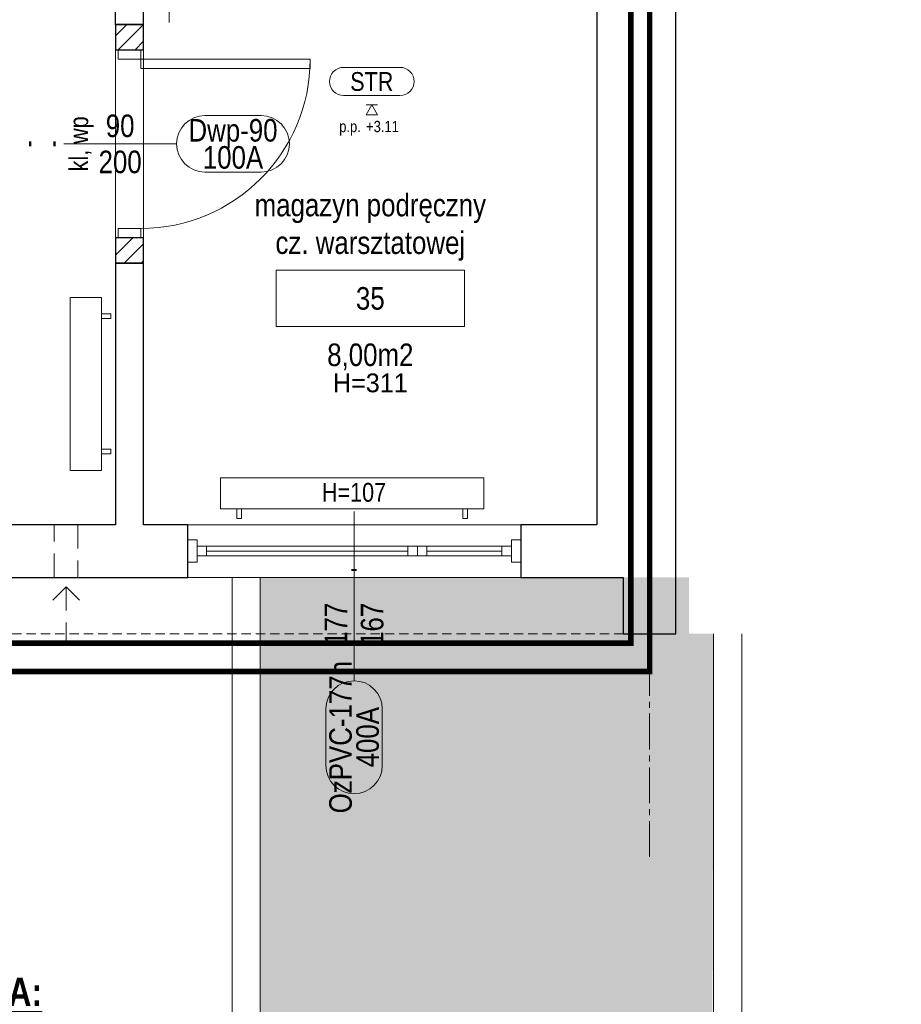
# Model space of a CAD drawing. Header units: millimetres. Extents: x -291747 to 77132, y 46721 to 203932.
# Tile 83 of 110: x 72535 to 73003, y 90462 to 90986. Entities that reach past the tile are written whole.
import ezdxf
from ezdxf.enums import TextEntityAlignment as Align

# ---------------------------------------------------------------- set-up
doc = ezdxf.new("R2010")
doc.units = ezdxf.units.MM
doc.header["$MEASUREMENT"] = 0
doc.linetypes.add('xreff_LSN_szatnie_PW_rzuty_14$0$CENTER2', pattern=[28.575, 19.05, -3.175, 3.175, -3.175])
doc.linetypes.add('xreff_LSN_szatnie_PW_rzuty_14$0$DASHED', pattern=[19.05, 12.7, -6.35])
doc.layers.get('0').update_dxf_attribs({"lineweight": 9})
for name, color, linetype, lineweight in [('FL-xref', 250, 'Continuous', 9), ('xreff_LSN_szatnie_PW_rzuty_14$0$A drzwi płytowe', 252, 'Continuous', 9), ('xreff_LSN_szatnie_PW_rzuty_14$0$A hatch', 8, 'Continuous', 5), ('xreff_LSN_szatnie_PW_rzuty_14$0$A okna zewnetrzne', 8, 'Continuous', 9), ('xreff_LSN_szatnie_PW_rzuty_14$0$A opis', 252, 'Continuous', 9), ('xreff_LSN_szatnie_PW_rzuty_14$0$A opis pom', 252, 'Continuous', 9), ('xreff_LSN_szatnie_PW_rzuty_14$0$A opis pom pow', 252, 'Continuous', 9), ('xreff_LSN_szatnie_PW_rzuty_14$0$A opis stolarka', 252, 'Continuous', 9), ('xreff_LSN_szatnie_PW_rzuty_14$0$A opis stolarka NWD typ', 252, 'Continuous', 9), ('xreff_LSN_szatnie_PW_rzuty_14$0$A opis stolarka NWD wyposażenie', 252, 'Continuous', 9), ('xreff_LSN_szatnie_PW_rzuty_14$0$A opis technologia', 8, 'Continuous', 13), ('xreff_LSN_szatnie_PW_rzuty_14$0$A sufit podwieszany opis', 8, 'Continuous', 13), ('xreff_LSN_szatnie_PW_rzuty_14$0$A widok wyżej', 252, 'xreff_LSN_szatnie_PW_rzuty_14$0$DASHED', 9), ('xreff_LSN_szatnie_PW_rzuty_14$0$A zakres', 252, 'Continuous', 9), ('xreff_LSN_szatnie_PW_rzuty_14$0$A-Wall', 252, 'Continuous', 9), ('xreff_LSN_szatnie_PW_rzuty_14$0$IS grzejniki', 8, 'Continuous', 9), ('xreff_LSN_szatnie_PW_rzuty_14$0$IS nawiewniki scienne', 8, 'xreff_LSN_szatnie_PW_rzuty_14$0$DASHED', 9), ('xreff_LSN_szatnie_PW_rzuty_14$0$IS wentylacja kratki projektowane', 8, 'Continuous', 9), ('xreff_LSN_szatnie_PW_rzuty_14$0$S-Grid-Iden', 8, 'xreff_LSN_szatnie_PW_rzuty_14$0$CENTER2', 9)]:
    doc.layers.add(name, color=color, linetype=linetype, lineweight=lineweight)
doc.layers.add('xreff_LSN_szatnie_PW_rzuty_14$0$A opis ppoż drzwi', color=252, linetype='Continuous', lineweight=9, transparency=0.25)
doc.layers.add('xreff_LSN_szatnie_PW_rzuty_14$0$A opis ppoż okna', color=252, linetype='Continuous', lineweight=9, transparency=0.25)
doc.styles.add('xreff_LSN_szatnie_PW_rzuty_14$0$Standard', font='txt')
doc.styles.add('xreff_LSN_szatnie_PW_rzuty_14$0$STYL ASA', font='ARIALN.TTF')

# ---------------------------------------------------------------- blocks, each defined once
blk = doc.blocks.new('xreff_LSN_szatnie_PW_rzuty_14$0$blok do okna')
for points in [[(28.5, 2.5), (33.5, 2.5), (33.5, -2.5), (28.5, -2.5)], [(33.5, 2.5), (38.5, 2.5), (38.5, -2.5), (33.5, -2.5)]]:
    blk.add_lwpolyline(points, close=True)
for points in [[(-78.5, 0), (28.5, 0)], [(38.5, 0), (78.5, 0)]]:
    blk.add_lwpolyline(points)
blk = doc.blocks.new('xreff_LSN_szatnie_PW_rzuty_14$0$wtag_LEFT')
at = {"transparency": 33554687, "elevation": 0}
for points in [[(-30, 0), (30, 0)], [(30, 0), (60, 0)]]:
    blk.add_lwpolyline(points, dxfattribs=at)
at = {"layer": 'xreff_LSN_szatnie_PW_rzuty_14$0$A opis stolarka NWD typ', "transparency": 33554687, "elevation": 0}
blk.add_lwpolyline([(-75, 15, 1), (-75, -15), (-45, -15, 1), (-45, 15)], format="xyb", close=True, dxfattribs=at)
at = {"ltscale": 0.1, "transparency": 33554687, "style": 'xreff_LSN_szatnie_PW_rzuty_14$0$STYL ASA'}
blk.add_attdef('WINDOWS:PARAPET', text='', height=10, rotation=90, dxfattribs=at).set_placement((70.22, 0, 0), align=Align.MIDDLE_CENTER)
blk.add_attdef('WINDOWS:SZEROKOŚĆ', text='', height=12, dxfattribs=at).set_placement((0, 0), align=Align.BOTTOM_CENTER)
blk.add_attdef('WINDOWS:WYSOKOŚĆ', text='', height=12, dxfattribs=at).set_placement((0, -3.6), align=Align.TOP_CENTER)
at = {"layer": 'xreff_LSN_szatnie_PW_rzuty_14$0$A opis ppoż okna', "ltscale": 0.1, "transparency": 33554687, "style": 'xreff_LSN_szatnie_PW_rzuty_14$0$STYL ASA'}
blk.add_attdef('WINDOWS:PPOŻ', text='', height=10, rotation=90, dxfattribs=at).set_placement((30, 0, 0), align=Align.MIDDLE_CENTER)
at = {"layer": 'xreff_LSN_szatnie_PW_rzuty_14$0$A opis stolarka NWD typ', "ltscale": 0.1, "transparency": 33554687, "style": 'xreff_LSN_szatnie_PW_rzuty_14$0$STYL ASA'}
blk.add_attdef('WINDOWS:TYP', text='', height=12, dxfattribs=at).set_placement((-60, -2.4), align=Align.BOTTOM_CENTER)
blk.add_attdef('WINDOWS:PODTYP', text='', height=12, dxfattribs=at).set_placement((-60, -1.2), align=Align.TOP_CENTER)
blk = doc.blocks.new('xreff_LSN_szatnie_PW_rzuty_14$0$ddtag_RIGHT')
at = {"transparency": 33554687}
blk.add_lwpolyline([(30, 0), (-30, 0)], dxfattribs=at)
at = {"layer": 'xreff_LSN_szatnie_PW_rzuty_14$0$A opis stolarka NWD typ', "transparency": 33554687}
blk.add_lwpolyline([(75, 15, -1), (75, -15), (45, -15, -1), (45, 15)], format="xyb", close=True, dxfattribs=at)
at = {"ltscale": 0.1, "transparency": 33554687, "style": 'xreff_LSN_szatnie_PW_rzuty_14$0$STYL ASA'}
blk.add_attdef('DOORS:AKUSTYKA', text='', height=10, rotation=90, dxfattribs=at).set_placement((-49, 0), align=Align.MIDDLE_CENTER)
blk.add_attdef('DOORS:SZEROKOŚĆ', text='', height=12, dxfattribs=at).set_placement((0, 0, 0), align=Align.BOTTOM_CENTER)
blk.add_attdef('DOORS:WYSOKOŚĆ', text='', height=12, dxfattribs=at).set_placement((0, -3.6, 0), align=Align.TOP_CENTER)
at = {"layer": 'xreff_LSN_szatnie_PW_rzuty_14$0$A opis ppoż drzwi', "ltscale": 0.1, "transparency": 33554687, "style": 'xreff_LSN_szatnie_PW_rzuty_14$0$STYL ASA'}
blk.add_attdef('DOORS:PPOŻ', text='', height=10, rotation=90, dxfattribs=at).set_placement((-36, 0), align=Align.MIDDLE_CENTER)
at = {"layer": 'xreff_LSN_szatnie_PW_rzuty_14$0$A opis stolarka NWD typ', "ltscale": 0.1, "transparency": 33554687, "style": 'xreff_LSN_szatnie_PW_rzuty_14$0$STYL ASA'}
blk.add_attdef('DOORS:TYP', text='', height=12, dxfattribs=at).set_placement((60, -2.4, 0), align=Align.BOTTOM_CENTER)
blk.add_attdef('DOORS:PODTYP', text='', height=12, dxfattribs=at).set_placement((60, -1.2, 0), align=Align.TOP_CENTER)
at = {"layer": 'xreff_LSN_szatnie_PW_rzuty_14$0$A opis stolarka NWD wyposażenie', "ltscale": 0.1, "transparency": 33554687, "style": 'xreff_LSN_szatnie_PW_rzuty_14$0$STYL ASA'}
blk.add_attdef('DOORS:WYPOSAŻENIE', text='', height=10, rotation=90, dxfattribs=at).set_placement((-22, 0), align=Align.MIDDLE_CENTER)
blk = doc.blocks.new('xreff_LSN_szatnie_PW_rzuty_14$0$tag wn')
blk.add_lwpolyline([(-25, -7.5), (25, -7.5), (25, 7.5), (-25, 7.5)], close=True)
at = {"style": 'xreff_LSN_szatnie_PW_rzuty_14$0$STYL ASA'}
blk.add_attdef('ROOM:NO', text='', height=6, dxfattribs=at).set_placement((0, 0), align=Align.MIDDLE_CENTER)
at = {"layer": 'xreff_LSN_szatnie_PW_rzuty_14$0$A opis pom pow', "style": 'xreff_LSN_szatnie_PW_rzuty_14$0$STYL ASA'}
blk.add_attdef('ROOM:AREA', text='', height=6, dxfattribs=at).set_placement((0, -15), align=Align.MIDDLE_CENTER)
blk = doc.blocks.new('xreff_LSN_szatnie_PW_rzuty_14$0$środek')
blk.add_line((0, 0), (0, -10))
blk = doc.blocks.new('xreff_LSN_szatnie_PW_rzuty_14$0$metka')
blk.add_lwpolyline([(-15, -7.5), (15, -7.5, 0.414214), (22.5, 0), (22.5, 0, 0.414214), (15, 7.5), (-15, 7.5, 0.414214), (-22.5, 0), (-22.5, 0, 0.414214)], format="xyb", close=True)
at = {"style": 'xreff_LSN_szatnie_PW_rzuty_14$0$STYL ASA'}
blk.add_attdef('DETAIL:NO', text='', height=10, dxfattribs=at).set_placement((0, 0), align=Align.MIDDLE_CENTER)
blk = doc.blocks.new('xreff_LSN_szatnie_PW_rzuty_14$0$Anno_Elevation_Label_8')
at = {"color": 0, "linetype": 'ByBlock'}
blk.add_line((-0.05, 0), (0.05, 0), dxfattribs=at)
blk.add_lwpolyline([(0, 0), (-0.05, -0.0866), (0.05, -0.0866)], close=True, dxfattribs=at)
at = {"color": 0, "linetype": 'ByBlock', "style": 'xreff_LSN_szatnie_PW_rzuty_14$0$STYL ASA'}
blk.add_attdef('PREFIX', text='', height=0.1, dxfattribs=at).set_placement((-0.0971, -0.2406), align=Align.RIGHT)
for tag, p in [('ELEVATION', (-0.05, -0.2406)), ('SUFFIX', (-0.05, -0.3811))]:
    blk.add_attdef(tag, p, '', height=0.1, dxfattribs=at)
blk = doc.blocks.new('xreff_LSN_szatnie_PW_rzuty_14')
at = {"layer": 'xreff_LSN_szatnie_PW_rzuty_14$0$A hatch', "linetype": 'Continuous', "lineweight": 5}
h = blk.add_hatch(dxfattribs=at)
h.set_pattern_fill('ANSI31', color=256, scale=2, angle=-360, style=0)
h.set_pattern_definition([(45, (0, 0), (-4.49012806, 4.49012806), [])])
h.paths.add_polyline_path([(72600.68, 90983.22), (72585.68, 90983.22), (72585.68, 90969.72), (72600.68, 90969.72)], flags=0)
h.paths.add_polyline_path([(72600.68, 90869.72), (72585.68, 90869.72), (72585.68, 90856.22), (72600.68, 90856.22)], flags=0)
at = {"layer": 'xreff_LSN_szatnie_PW_rzuty_14$0$A hatch', "transparency": 33554495}
h = blk.add_hatch(dxfattribs=at)
h.set_pattern_fill('GRASS', color=256, scale=4)
h.set_pattern_definition([(90, (0, 0), (-71.84205, 71.84205), [19.05, -124.6341]), (45, (0, 0), (-71.84205, 71.84205), [19.05, -82.55]), (135, (0, 0), (-71.84205, -71.84205), [19.05, -82.55])])
edge = h.paths.add_edge_path()
edge.add_spline(control_points=[(73831.5, 88934.68), (73821.36, 88950.89), (73811.24, 88967.07), (73777.87, 89019.69), (73754.29, 89055.73), (73718.41, 89105.36), (73707.36, 89120.03), (73684.52, 89148.75), (73672.74, 89162.81), (73654.38, 89183.36), (73648.14, 89190.12), (73632.69, 89206.37), (73623.35, 89215.76), (73602.5, 89235.86), (73590.89, 89246.5), (73522.6, 89306.14), (73459.37, 89350), (73322.18, 89426.9), (73248.22, 89459.94), (73069.97, 89523.2), (72963.12, 89549.77), (72743.28, 89584.73), (72630.3, 89593.11), (72404.88, 89591.72), (72292.43, 89581.95), (72113.07, 89550.96), (72044.07, 89534.98), (71910.9, 89495.5), (71846.73, 89471.98), (71725.02, 89417.48), (71667.49, 89386.49), (71560.83, 89317.11), (71511.71, 89278.72), (71449.3, 89219.14), (71431.82, 89200.98), (71407.01, 89172.79), (71398.98, 89163.23), (71383.4, 89143.81), (71375.85, 89133.93), (71359.01, 89110.82), (71349.87, 89097.48), (71316.18, 89045.24), (71294.19, 89004.53), (71248.09, 88905.26), (71225.84, 88845.34), (71186.66, 88721.6), (71169.74, 88657.78), (71142.4, 88545.8), (71131.46, 88498.08), (71120.5, 88450.28)], knot_values=[0, 0, 0, 0, 57.207065, 57.207065, 187.181956, 187.181956, 242.95388, 242.95388, 298.725803, 298.725803, 326.611765, 326.611765, 366.532108, 366.532108, 413.640335, 413.640335, 636.601339, 636.601339, 859.562342, 859.562342, 1147.4948, 1147.4948, 1435.427258, 1435.427258, 1723.359715, 1723.359715, 1909.892427, 1909.892427, 2096.425139, 2096.425139, 2282.95785, 2282.95785, 2469.490562, 2469.490562, 2547.228377, 2547.228377, 2586.097284, 2586.097284, 2624.966192, 2624.966192, 2675.594063, 2675.594063, 2819.436148, 2819.436148, 3012.724073, 3012.724073, 3206.011998, 3206.011998, 3347.114496, 3347.114496, 3347.114496, 3347.114496], degree=3, periodic=0)
edge.add_line((71120.5, 88450.28), (73831.5, 88934.68))
h.paths.add_polyline_path([(69699.19, 89521.76), (65252.06, 89442.82), (65252.06, 88327.22), (70701.68, 88327.22), (70701.68, 88536.91, 0.419422)])
h.paths.add_polyline_path([(66521.59, 90689.22), (65352.68, 90689.22), (65352.68, 90659.22), (65323.18, 90659.22), (65323.18, 90689.22), (65229.94, 90689.22), (65239.64, 90142.71), (66521.59, 90165.46)])
edge = h.paths.add_edge_path()
edge.add_line((67744.6, 90689.22), (68718.74, 90689.22))
edge.add_line((68718.74, 90689.22), (68718.74, 90265.3))
edge.add_arc((68483.74, 90265.3), 235, -15.0402, 0, ccw=False)
edge.add_line((68710.69, 90204.32), (67744.6, 90187.17))
edge.add_line((67744.6, 90187.17), (67744.6, 90689.22))
edge = h.paths.add_edge_path()
edge.add_line((69340.24, 90689.22), (69815.68, 90689.22))
edge.add_line((69815.68, 90689.22), (69815.68, 90223.94))
edge.add_line((69815.68, 90223.94), (69350.6, 90215.68))
edge.add_arc((69575.24, 90284.68), 235, 180, 197.0741, ccw=False)
edge.add_line((69340.24, 90284.68), (69340.24, 90689.22))
edge = h.paths.add_edge_path()
edge.add_line((70216.68, 90539.22), (71051.68, 90539.22))
edge.add_line((71051.68, 90539.22), (71051.68, 90689.22))
edge.add_line((71051.68, 90689.22), (71234.68, 90689.22))
edge.add_line((71234.68, 90689.22), (71234.68, 90312.98))
edge.add_arc((71169.68, 90312.98), 65, 271.0169, 360, ccw=False)
edge.add_line((71170.84, 90247.99), (70216.68, 90231.09))
edge.add_line((70216.68, 90231.09), (70216.68, 90539.22))
edge = h.paths.add_edge_path()
edge.add_line((72662.68, 90689.22), (72890.68, 90689.22))
edge.add_line((72890.68, 90689.22), (72890.68, 90659.22))
edge.add_line((72890.68, 90659.22), (72903.68, 90659.22))
edge.add_line((72903.68, 90659.22), (72901.85, 90108.69))
edge.add_arc((72897.68, 90343.65), 235, 180, 271.0169, ccw=False)
edge.add_line((72662.68, 90343.65), (72662.68, 90689.22))
at = {"layer": 'xreff_LSN_szatnie_PW_rzuty_14$0$A drzwi płytowe', "linetype": 'Continuous', "lineweight": 9, "ltscale": 0.2}
for points in [[(72587.18, 90964.72), (72587.18, 90969.72), (72599.18, 90969.72), (72599.18, 90964.72)], [(72587.18, 90874.72), (72587.18, 90869.72), (72599.18, 90869.72), (72599.18, 90874.72)]]:
    blk.add_lwpolyline(points, close=True, dxfattribs=at)
at = {"layer": 'xreff_LSN_szatnie_PW_rzuty_14$0$A drzwi płytowe', "linetype": 'Continuous', "lineweight": 9}
blk.add_lwpolyline([(72599.18, 90964.72), (72599.18, 90959.72), (72689.18, 90959.72), (72689.18, 90964.72)], close=True, dxfattribs=at)
at = {"layer": 'xreff_LSN_szatnie_PW_rzuty_14$0$A drzwi płytowe', "linetype": 'Continuous', "lineweight": 9, "ltscale": 0.2}
blk.add_arc((72599.18, 90964.72), 90, 270, 0, dxfattribs=at)
at = {"layer": 'xreff_LSN_szatnie_PW_rzuty_14$0$A hatch'}
for points in [[(72647.68, 90689.22), (72647.68, 90343.65, 0.419422), (72902.12, 90093.69), (73087.54, 90096.99)], [(72662.68, 90689.22), (72662.68, 90343.65, 0.419422), (72901.85, 90108.69), (72903.68, 90108.72)]]:
    blk.add_lwpolyline(points, format="xyb", dxfattribs=at)
for points in [[(72903.68, 90659.22), (72903.68, 90108.72)], [(72918.68, 90659.22), (72918.68, 90093.99)]]:
    blk.add_lwpolyline(points, dxfattribs=at)
at = {"layer": 'xreff_LSN_szatnie_PW_rzuty_14$0$A okna zewnetrzne', "linetype": 'Continuous', "lineweight": 9}
for p, q in [((72624.18, 90717.22), (72801.18, 90717.22)), ((72634.18, 90700.72), (72634.18, 90705.72)), ((72791.18, 90700.72), (72791.18, 90705.72)), ((72624.18, 90689.22), (72801.18, 90689.22))]:
    blk.add_line(p, q, dxfattribs=at)
for points in [[(72629.18, 90709.22), (72624.18, 90709.22), (72624.18, 90697.22), (72629.18, 90697.22)], [(72629.18, 90700.72), (72629.18, 90705.72), (72796.18, 90705.72), (72796.18, 90700.72)], [(72796.18, 90709.22), (72801.18, 90709.22), (72801.18, 90697.22), (72796.18, 90697.22)]]:
    blk.add_lwpolyline(points, close=True, dxfattribs=at)
at = {"layer": 'xreff_LSN_szatnie_PW_rzuty_14$0$A widok wyżej', "linetype": 'xreff_LSN_szatnie_PW_rzuty_14$0$DASHED', "lineweight": 9, "ltscale": 0.2}
for p, q in [((72585.68, 90983.22), (72585.68, 90856.22)), ((72600.68, 90856.22), (72600.68, 90983.22)), ((72585.68, 90969.72), (72585.68, 90869.72)), ((72600.68, 90869.72), (72600.68, 90969.72)), ((72801.18, 90717.22), (72624.18, 90717.22)), ((72624.18, 90689.22), (72801.18, 90689.22))]:
    blk.add_line(p, q, dxfattribs=at)
at = {"layer": 'xreff_LSN_szatnie_PW_rzuty_14$0$A widok wyżej', "ltscale": 0.4}
blk.add_lwpolyline([(65352.68, 90659.22), (72855.68, 90659.22)], dxfattribs=at)
at = {"layer": 'xreff_LSN_szatnie_PW_rzuty_14$0$A zakres', "linetype": 'xreff_LSN_szatnie_PW_rzuty_14$0$DASHED', "transparency": 33554623, "const_width": 3}
for points in [[(67446.18, 92031.22), (67446.18, 90639.22), (72869.68, 90639.22), (72869.68, 92031.22)], [(69888.68, 91499.22), (69888.68, 92016.22), (72859.68, 92016.22), (72859.68, 90654.22), (70481.68, 90654.22), (70481.68, 91280.38), (70101.18, 91280.22), (70101.18, 91499.22)]]:
    blk.add_lwpolyline(points, close=True, dxfattribs=at)
at = {"layer": 'xreff_LSN_szatnie_PW_rzuty_14$0$A-Wall', "linetype": 'Continuous', "lineweight": 25}
for p, q in [((72883.68, 90717.22), (72883.68, 91343.22)), ((72585.68, 90983.22), (72585.68, 91254.22)), ((72600.68, 90983.22), (72600.68, 91048.22)), ((72841.68, 91048.22), (72841.68, 90717.22)), ((72585.68, 90983.22), (72600.68, 90983.22)), ((72600.68, 90983.22), (72585.68, 90983.22)), ((72585.68, 90983.22), (72585.68, 90969.72)), ((72600.68, 90969.72), (72600.68, 90983.22)), ((72585.68, 90969.72), (72600.68, 90969.72)), ((72600.68, 90869.72), (72585.68, 90869.72)), ((72585.68, 90869.72), (72585.68, 90856.22)), ((72600.68, 90856.22), (72600.68, 90869.72)), ((72600.68, 90856.22), (72585.68, 90856.22)), ((72585.68, 90856.22), (72585.68, 90717.22)), ((72585.68, 90856.22), (72600.68, 90856.22)), ((72600.68, 90717.22), (72600.68, 90856.22)), ((72585.68, 90717.22), (72522.18, 90717.22)), ((72624.18, 90717.22), (72600.68, 90717.22)), ((72624.18, 90689.22), (72624.18, 90717.22)), ((72801.18, 90717.22), (72801.18, 90689.22)), ((72841.68, 90717.22), (72801.18, 90717.22)), ((72883.68, 90659.22), (72883.68, 90717.22)), ((72522.18, 90689.22), (72624.18, 90689.22)), ((72801.18, 90689.22), (72855.68, 90689.22)), ((72855.68, 90689.22), (72855.68, 90659.22)), ((72855.68, 90659.22), (72883.68, 90659.22))]:
    blk.add_line(p, q, dxfattribs=at)
at = {"layer": 'xreff_LSN_szatnie_PW_rzuty_14$0$IS grzejniki'}
for p, q in [((72578.27, 90838.06), (72561.67, 90838.06)), ((72561.67, 90838.06), (72561.67, 90746.06)), ((72578.27, 90746.06), (72578.27, 90838.06)), ((72578.27, 90829.31), (72583.27, 90829.31)), ((72583.27, 90826.81), (72578.27, 90826.81)), ((72583.27, 90829.31), (72583.27, 90826.81)), ((72583.27, 90757.31), (72578.27, 90757.31)), ((72578.27, 90754.81), (72583.27, 90754.81)), ((72583.27, 90754.81), (72583.27, 90757.31)), ((72561.67, 90746.06), (72578.27, 90746.06)), ((72781.53, 90742.16), (72641.53, 90742.16)), ((72641.53, 90742.16), (72641.53, 90725.56)), ((72781.53, 90725.56), (72781.53, 90742.16)), ((72641.53, 90725.56), (72781.53, 90725.56)), ((72650.28, 90725.56), (72650.28, 90720.56)), ((72652.78, 90720.56), (72652.78, 90725.56)), ((72770.28, 90720.56), (72770.28, 90725.56)), ((72772.78, 90725.56), (72772.78, 90720.56)), ((72650.28, 90720.56), (72652.78, 90720.56)), ((72772.78, 90720.56), (72770.28, 90720.56))]:
    blk.add_line(p, q, dxfattribs=at)
at = {"layer": 'xreff_LSN_szatnie_PW_rzuty_14$0$IS nawiewniki scienne'}
blk.add_lwpolyline([(72553.07, 90717.22), (72565.77, 90717.22), (72565.77, 90689.22), (72553.07, 90689.22)], close=True, dxfattribs=at)
for points in [[(72552.34, 90677.15), (72559.42, 90684.22), (72566.49, 90677.15)], [(72559.42, 90684.22), (72559.42, 90654.22)]]:
    blk.add_lwpolyline(points, dxfattribs=at)
at = {"layer": 'xreff_LSN_szatnie_PW_rzuty_14$0$IS wentylacja kratki projektowane'}
blk.add_lwpolyline([(72614.18, 91014.22), (72614.18, 90984.22)], dxfattribs=at)
at = {"layer": 'xreff_LSN_szatnie_PW_rzuty_14$0$S-Grid-Iden'}
blk.add_lwpolyline([(72869.68, 92131.22), (72869.68, 90539.22)], dxfattribs=at)
at = {"layer": 'xreff_LSN_szatnie_PW_rzuty_14$0$A drzwi płytowe', "linetype": 'Continuous', "lineweight": 9, "ltscale": 0.2, "rotation": 270}
blk.add_blockref('xreff_LSN_szatnie_PW_rzuty_14$0$środek', (72593.18, 90919.72), dxfattribs=at)
at = {"layer": 'xreff_LSN_szatnie_PW_rzuty_14$0$A okna zewnetrzne', "linetype": 'Continuous', "lineweight": 9, "extrusion": (0, 0, -1), "zscale": -1, "rotation": 180}
blk.add_blockref('xreff_LSN_szatnie_PW_rzuty_14$0$blok do okna', (-72712.68, 90703.22), dxfattribs=at)
at = {"layer": 'xreff_LSN_szatnie_PW_rzuty_14$0$A opis pom', "linetype": 'Continuous', "lineweight": 9, "xscale": 2, "yscale": 2, "zscale": 2}
blk.add_blockref('xreff_LSN_szatnie_PW_rzuty_14$0$tag wn', (72721.18, 90837.56), dxfattribs=at).add_auto_attribs({'ROOM:NO': '35', 'ROOM:AREA': '8,00m2'})
at = {"layer": 'xreff_LSN_szatnie_PW_rzuty_14$0$A opis stolarka', "linetype": 'Continuous', "lineweight": 9}
ref = blk.add_blockref('xreff_LSN_szatnie_PW_rzuty_14$0$ddtag_RIGHT', (72588.18, 90919.72), dxfattribs=at)
ref.add_attrib('DOORS:AKUSTYKA', '-', dxfattribs={"layer": '0', "ltscale": 0.1, "height": 10, "rotation": 90, "style": 'xreff_LSN_szatnie_PW_rzuty_14$0$STYL ASA'}).set_placement((72539.18, 90919.72), align=Align.MIDDLE_CENTER)
ref.add_attrib('DOORS:PPOŻ', '-', dxfattribs={"layer": 'xreff_LSN_szatnie_PW_rzuty_14$0$A opis ppoż drzwi', "ltscale": 0.1, "height": 10, "rotation": 90, "style": 'xreff_LSN_szatnie_PW_rzuty_14$0$STYL ASA'}).set_placement((72552.18, 90919.72), align=Align.MIDDLE_CENTER)
ref.add_attrib('DOORS:WYSOKOŚĆ', '200', dxfattribs={"layer": '0', "ltscale": 0.1, "height": 12, "style": 'xreff_LSN_szatnie_PW_rzuty_14$0$STYL ASA'}).set_placement((72588.18, 90916.12, 0), align=Align.TOP_CENTER)
ref.add_attrib('DOORS:SZEROKOŚĆ', '90', dxfattribs={"layer": '0', "ltscale": 0.1, "height": 12, "style": 'xreff_LSN_szatnie_PW_rzuty_14$0$STYL ASA'}).set_placement((72588.18, 90919.72, 0), align=Align.BOTTOM_CENTER)
ref.add_attrib('DOORS:PODTYP', '100A', dxfattribs={"layer": 'xreff_LSN_szatnie_PW_rzuty_14$0$A opis stolarka NWD typ', "ltscale": 0.1, "height": 12, "style": 'xreff_LSN_szatnie_PW_rzuty_14$0$STYL ASA'}).set_placement((72648.18, 90918.52, 0), align=Align.TOP_CENTER)
ref.add_attrib('DOORS:TYP', 'Dwp-90', dxfattribs={"layer": 'xreff_LSN_szatnie_PW_rzuty_14$0$A opis stolarka NWD typ', "ltscale": 0.1, "height": 12, "style": 'xreff_LSN_szatnie_PW_rzuty_14$0$STYL ASA'}).set_placement((72648.18, 90917.32, 0), align=Align.BOTTOM_CENTER)
ref.add_attrib('DOORS:WYPOSAŻENIE', 'kl, wp', dxfattribs={"layer": 'xreff_LSN_szatnie_PW_rzuty_14$0$A opis stolarka NWD wyposażenie', "ltscale": 0.1, "height": 10, "rotation": 90, "style": 'xreff_LSN_szatnie_PW_rzuty_14$0$STYL ASA'}).set_placement((72566.18, 90919.72), align=Align.MIDDLE_CENTER)
ref = blk.add_blockref('xreff_LSN_szatnie_PW_rzuty_14$0$wtag_LEFT', (72712.52, 90664.22, -20), dxfattribs=dict(at, rotation=89.99999999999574))
ref.add_attrib('WINDOWS:TYP', 'OzPVC-177n', dxfattribs={"layer": 'xreff_LSN_szatnie_PW_rzuty_14$0$A opis stolarka NWD typ', "ltscale": 0.1, "height": 12, "rotation": 90, "style": 'xreff_LSN_szatnie_PW_rzuty_14$0$STYL ASA'}).set_placement((72714.92, 90604.22, -20), align=Align.BOTTOM_CENTER)
ref.add_attrib('WINDOWS:PODTYP', '400A', dxfattribs={"layer": 'xreff_LSN_szatnie_PW_rzuty_14$0$A opis stolarka NWD typ', "ltscale": 0.1, "height": 12, "rotation": 90, "style": 'xreff_LSN_szatnie_PW_rzuty_14$0$STYL ASA'}).set_placement((72713.72, 90604.22, -20), align=Align.TOP_CENTER)
ref.add_attrib('WINDOWS:SZEROKOŚĆ', '177', dxfattribs={"layer": '0', "ltscale": 0.1, "height": 12, "rotation": 90, "style": 'xreff_LSN_szatnie_PW_rzuty_14$0$STYL ASA'}).set_placement((72712.52, 90664.22, -20), align=Align.BOTTOM_CENTER)
ref.add_attrib('WINDOWS:WYSOKOŚĆ', '167', dxfattribs={"layer": '0', "ltscale": 0.1, "height": 12, "rotation": 90, "style": 'xreff_LSN_szatnie_PW_rzuty_14$0$STYL ASA'}).set_placement((72716.12, 90664.22, -20), align=Align.TOP_CENTER)
ref.add_attrib('WINDOWS:PPOŻ', '-', dxfattribs={"layer": 'xreff_LSN_szatnie_PW_rzuty_14$0$A opis ppoż okna', "ltscale": 0.1, "height": 10, "style": 'xreff_LSN_szatnie_PW_rzuty_14$0$STYL ASA'}).set_placement((72712.52, 90694.22, -20), align=Align.MIDDLE_CENTER)
ref.add_attrib('WINDOWS:PARAPET', 'H=107', dxfattribs={"layer": '0', "ltscale": 0.1, "height": 10, "style": 'xreff_LSN_szatnie_PW_rzuty_14$0$STYL ASA'}).set_placement((72712.52, 90734.44, -20), align=Align.MIDDLE_CENTER)
at = {"layer": 'xreff_LSN_szatnie_PW_rzuty_14$0$A sufit podwieszany opis', "linetype": 'Continuous', "lineweight": 13}
blk.add_blockref('xreff_LSN_szatnie_PW_rzuty_14$0$metka', (72721.94, 90952.88, -313), dxfattribs=at).add_auto_attribs({'DETAIL:NO': 'STR'})
at = {"layer": 'xreff_LSN_szatnie_PW_rzuty_14$0$A sufit podwieszany opis', "linetype": 'Continuous', "lineweight": 13, "xscale": 60, "yscale": 60, "zscale": 60}
blk.add_blockref('xreff_LSN_szatnie_PW_rzuty_14$0$Anno_Elevation_Label_8', (72721.94, 90940.38, 311), dxfattribs=at).add_auto_attribs({'PREFIX': 'p.p.', 'ELEVATION': '+3.11'})
at = {"layer": 'xreff_LSN_szatnie_PW_rzuty_14$0$A opis', "linetype": 'Continuous', "lineweight": 9, "attachment_point": 5}
for s, width, insert, char_height, style in [('\\A1;\\pxqc;H=311', 72.7481, (72721.18, 90792.56), 10, 'xreff_LSN_szatnie_PW_rzuty_14$0$Standard'), ('\\pxql;{\\fArial Narrow|b1|i0|c238|p34;\\LUWAGA:\\fArial Narrow|b0|i0|c238|p34;\\P\\pqd;}Pomieszczenia niewyposażone w wentylację mechaniczną nawiewno-wywiewną projektuje się wentylować grawitacyjnie, z wykorzystaniem istniejących kanałów, których lokalizację i stan należy potwierdzić na budowie.\\P\\PW przypadku braku lub niewystarczającej liczby kanałów, projektuje się nowy pion wentylacji grawitacyjnej, zgodnie^Jz wymaganiami projektu branżowego instalacji sanitarnych.', 458.3247, (72703.43, 90366.51), 15, 'xreff_LSN_szatnie_PW_rzuty_14$0$STYL ASA')]:
    blk.add_mtext_dynamic_manual_height_columns(s, width=width, gutter_width=1, heights=[0], dxfattribs=dict(at, insert=insert, char_height=char_height, style=style))
at = {"layer": 'xreff_LSN_szatnie_PW_rzuty_14$0$A opis technologia', "insert": (72721.18, 90857.56), "char_height": 12, "attachment_point": 8, "style": 'xreff_LSN_szatnie_PW_rzuty_14$0$STYL ASA'}
blk.add_mtext_dynamic_manual_height_columns('magazyn podręczny cz. warsztatowej', width=124.3506, gutter_width=1, heights=[0], dxfattribs=at)

msp = doc.modelspace()

# ---------------------------------------------------------------- block references
at = {"layer": 'FL-xref'}
msp.add_blockref('xreff_LSN_szatnie_PW_rzuty_14', (0, 0), dxfattribs=at)

doc.saveas('drawing.dxf')
